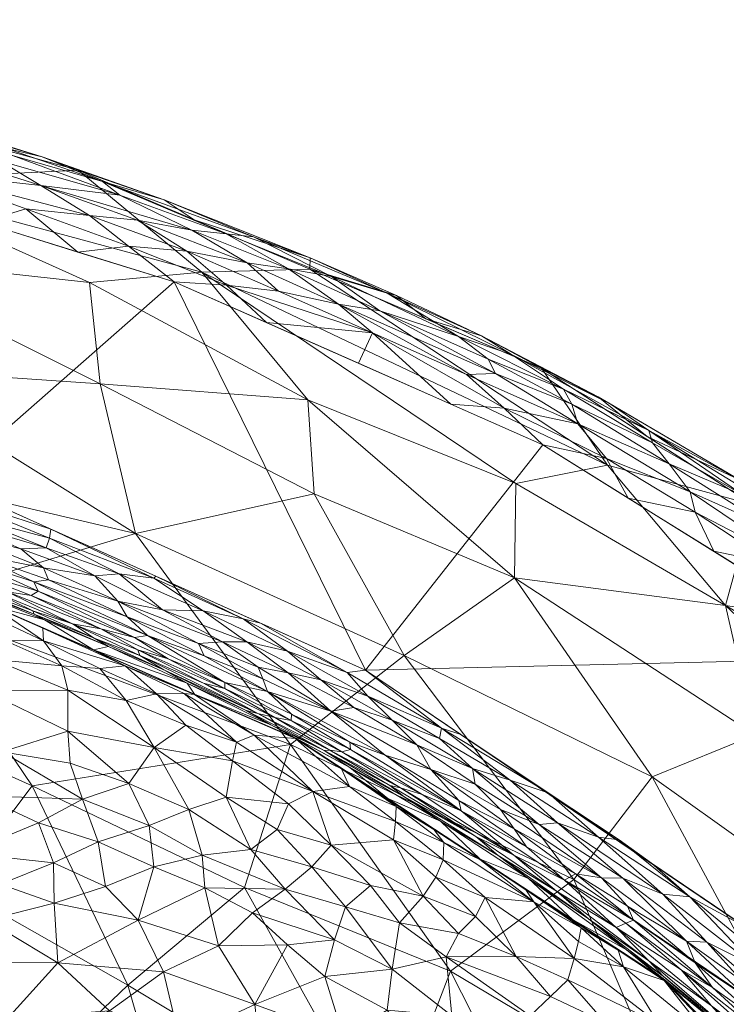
# Model space of a CAD drawing. Header units: millimetres. Extents: x -175 to 175, y 0 to 250.
# Tile 93 of 96: x 79 to 118, y 190 to 245. Entities that reach past the tile are written whole.
import ezdxf

# ---------------------------------------------------------------- set-up
doc = ezdxf.new("R2010")
doc.units = ezdxf.units.MM
doc.layers.add('A-GENM', color=13, linetype='Continuous')

# ---------------------------------------------------------------- blocks, each defined once
blk = doc.blocks.new('MODEL_CLU033I0-1CAAULW00 - MODEL_CLU033I0-1CAAULW00-469415-Preview')
at = {"layer": 'A-GENM', "lineweight": 9}
mesh = blk.add_polyface(dxfattribs=at)
corners = [(-170, 0), (-170, -89.378, -3.399), (-169.657, -134.057, -5.099), (-165.685, -156.003, -5.933), (-156.951, -176.519, -6.714), (-143.78, -194.518, -7.398), (-127.168, -209.424, -7.965), (-108.218, -221.244, -8.415), (-87.785, -230.282, -8.759), (-66.438, -236.895, -9.01), (-44.542, -241.387, -9.181), (0, -244.823, -9.312), (44.542, -241.387, -9.181), (66.438, -236.895, -9.01), (87.786, -230.282, -8.759), (108.218, -221.244, -8.415), (127.168, -209.424, -7.965), (143.78, -194.518, -7.398), (156.951, -176.519, -6.714), (165.685, -156.004, -5.933), (169.657, -134.057, -5.099), (170, -89.377, -3.399), (170, 0), (0, -231.834, -8.818), (-25.468, -230.46, -8.765), (-50.631, -226.297, -8.607), (-75.118, -219.169, -8.336), (-98.385, -208.733, -7.939), (-119.508, -194.453, -7.396), (-136.767, -175.695, -6.682), (-147.137, -152.419, -5.797), (-147.165, -126.945, -4.828), (-136.823, -103.657, -3.943), (-119.547, -84.914, -3.23), (-98.39, -70.685, -2.688), (-75.086, -60.33, -2.295), (-50.572, -53.294, -2.027), (-25.397, -49.21, -1.872), (0.073, -47.874, -1.821), (25.533, -49.225, -1.872), (50.696, -53.322, -2.028), (75.196, -60.37, -2.296), (98.484, -70.737, -2.69), (119.623, -84.977, -3.232), (136.872, -103.731, -3.945), (147.183, -127.022, -4.831), (147.122, -152.487, -5.8), (136.735, -175.744, -6.684), (119.47, -194.485, -7.397), (98.351, -208.753, -7.94), (75.09, -219.18, -8.336), (50.612, -226.302, -8.607), (25.459, -230.461, -8.765), (137.5, -31.987, -1.217), (136.445, -37.968, -1.444), (133.403, -43.231, -1.644), (128.75, -47.132, -1.793), (123.035, -49.21, -1.872), (116.959, -49.209, -1.872), (111.248, -47.131, -1.793), (106.591, -43.224, -1.644), (103.555, -37.967, -1.444), (102.5, -31.987, -1.217), (103.555, -26.006, -0.989), (106.597, -20.744, -0.789), (111.25, -16.843, -0.641), (116.965, -14.765, -0.562), (123.041, -14.766, -0.562), (128.752, -16.844, -0.641), (133.409, -20.751, -0.789), (136.445, -26.008, -0.989)]
mesh.append_faces([[corners[k] for k in face] for face in [(13, 51, 12), (23, 11, 52), (5, 29, 4), (3, 30, 2), (31, 2, 30), (33, 1, 32), (47, 18, 46), (45, 21, 44), (44, 21, 43), (60, 42, 59), (63, 40, 62), (64, 40, 63), (69, 22, 68), (67, 22, 66)]], dxfattribs={"vtx0": -1, "vtx1": -1})
mesh.append_faces([[corners[k] for k in face] for face in [(0, 38, 65), (56, 43, 21)]], dxfattribs={"vtx0": -1, "vtx1": -1, "vtx2": -1})
mesh.append_faces([[corners[k] for k in face] for face in [(27, 7, 8), (26, 8, 9, 25), (25, 9, 10), (27, 6, 7), (8, 26, 27), (24, 10, 11), (10, 24, 25), (33, 0, 1), (31, 1, 2), (65, 38, 39), (64, 39, 40), (49, 14, 15), (60, 41, 42), (58, 42, 43, 57), (47, 17, 18), (17, 47, 48), (46, 18, 19), (45, 20, 21), (20, 45, 46), (46, 19, 20), (21, 54, 55), (22, 70, 53), (66, 22, 0)]], dxfattribs={"vtx0": -1, "vtx2": -1})
mesh.append_faces([[corners[k] for k in face] for face in [(27, 28, 6), (11, 12, 52), (23, 24, 11), (51, 52, 12), (50, 51, 13), (13, 14, 50), (3, 4, 30), (29, 30, 4), (31, 32, 1), (34, 35, 0), (33, 34, 0), (36, 37, 0), (37, 38, 0), (35, 36, 0), (15, 16, 49), (56, 57, 43), (49, 50, 14), (60, 61, 41), (58, 59, 42), (65, 66, 0), (64, 65, 39), (61, 62, 41), (55, 56, 21), (53, 54, 22), (67, 68, 22), (69, 70, 22), (21, 22, 54), (40, 41, 62)]], dxfattribs={"vtx1": -1, "vtx2": -1})
mesh.append_faces([[corners[k] for k in face] for face in [(5, 6, 28, 29), (48, 49, 16, 17)]], dxfattribs={"vtx1": -1, "vtx3": -1})
mesh = blk.add_polyface(dxfattribs=at)
corners = [(-95.192, -223.74, -35.063), (-89.322, -230.826, -24.685), (-106.718, -219.101, -31.172), (-70.558, -235.882, -30.781), (-83.083, -230.247, -33.303), (-69.456, -231.749, -42.095), (-82.464, -236.478, -13.939), (-95.544, -218.529, -44.215), (-85.637, -216.325, -55.934), (-83.678, -224.624, -44.515), (-73.012, -212.515, -69.022), (-70.648, -219.846, -61.42), (-79.906, -202.319, -75.174), (-94.231, -204.618, -63.296), (-91.688, -196.68, -72.509), (-69.324, -207.093, -76.629), (-75.666, -196.687, -82.263), (-76.661, -183.07, -90.858), (-67.29, -191.155, -90.382), (-85.206, -191.258, -80.848), (-89.747, -175.588, -87.643), (-99.504, -182.677, -77.363), (-103.103, -192.052, -68.027), (-100.528, -209.547, -52.496), (-109.937, -197.128, -57.89), (-70.972, -225.485, -52.794), (-106.648, -213.865, -40.472), (-65.525, -201.23, -83.681), (-95.304, -230.981, -13.696), (-111.81, -220.109, -22.302), (-68.991, -240.178, -14.093), (-64.321, -180.489, -98.031)]
mesh.append_faces([[corners[k] for k in face] for face in [(0, 1, 2), (3, 4, 5), (3, 6, 1), (1, 4, 3), (7, 8, 9), (10, 11, 8), (12, 13, 14), (12, 15, 10), (16, 17, 18), (17, 19, 20), (21, 20, 19), (22, 14, 13), (23, 24, 13), (8, 23, 13), (9, 0, 7), (14, 21, 19), (10, 8, 13), (9, 8, 25), (9, 25, 5), (0, 26, 7), (0, 9, 4), (21, 14, 22), (12, 14, 19), (16, 12, 19), (13, 12, 10), (17, 16, 19), (15, 16, 27), (16, 15, 12), (8, 11, 25), (28, 29, 1), (1, 0, 4), (5, 4, 9), (26, 23, 7), (8, 7, 23), (16, 18, 27), (31, 18, 17)]], dxfattribs={"vtx0": -1, "vtx1": -1, "vtx2": -1})
mesh.append_faces([[corners[k] for k in face] for face in [(1, 6, 28)]], dxfattribs={"vtx0": -1, "vtx2": -1})
mesh.append_faces([[corners[k] for k in face] for face in [(30, 6, 3)]], dxfattribs={"vtx1": -1, "vtx2": -1})
mesh = blk.add_polyface(dxfattribs=at)
corners = [(-132.465, -182.747, -48.69), (-121.603, -189.235, -54.351), (-125.484, -194.842, -44.758), (-135.227, -202.559, -21.585), (-147.965, -187.036, -23.153), (-137.805, -193.991, -30.186), (-141.463, -200.486, -12.379), (-151.326, -190.628, -11.971), (-111.81, -220.109, -22.302), (-119.871, -217.914, -13.12), (-118.348, -212.325, -29.167), (-109.937, -197.128, -57.89), (-114.277, -202.829, -47.629), (-100.528, -209.547, -52.496), (-119.984, -205.158, -38.389), (-106.648, -213.865, -40.472), (-128.061, -203.186, -31.059), (-135.29, -188.767, -39.619), (-106.718, -219.101, -31.172), (-95.304, -230.981, -13.696), (-108.144, -225.484, -13.453), (-115.187, -184.847, -63.832), (-103.103, -192.052, -68.027), (-108.58, -181.235, -71.708), (-99.504, -182.677, -77.363), (-126.815, -176.375, -59.463), (-94.231, -204.618, -63.296), (-95.192, -223.74, -35.063), (-144.735, -181.895, -33.927), (-131.599, -210.345, -12.787), (-89.322, -230.826, -24.685), (-158.378, -178.609, -11.514)]
mesh.append_faces([[corners[k] for k in face] for face in [(31, 4, 7)]], dxfattribs={"vtx0": -1, "vtx1": -1})
mesh.append_faces([[corners[k] for k in face] for face in [(0, 1, 2), (3, 4, 5), (8, 9, 10), (11, 12, 1), (13, 12, 11), (10, 14, 15), (16, 17, 2), (18, 10, 15), (21, 22, 11), (23, 24, 22), (1, 25, 21), (11, 1, 21), (2, 1, 12), (21, 23, 22), (26, 11, 22), (14, 2, 12), (17, 0, 2), (15, 14, 12), (16, 14, 10), (13, 15, 12), (15, 27, 18), (16, 2, 14), (17, 5, 28), (28, 5, 4), (4, 3, 6), (3, 5, 16), (3, 16, 10), (17, 16, 5), (8, 10, 18), (30, 8, 18), (29, 3, 10)]], dxfattribs={"vtx0": -1, "vtx1": -1, "vtx2": -1})
mesh.append_faces([[corners[k] for k in face] for face in [(4, 6, 7), (3, 29, 6), (8, 20, 9)]], dxfattribs={"vtx0": -1, "vtx2": -1})
mesh.append_faces([[corners[k] for k in face] for face in [(19, 20, 8), (9, 29, 10)]], dxfattribs={"vtx1": -1, "vtx2": -1})
mesh = blk.add_polyface(dxfattribs=at)
corners = [(-109.902, -180.006, -57.693), (-106.24, -183.117, -57.376), (-105.811, -180.721, -61.402), (-112.698, -192.276, -20.526), (-110.203, -193.693, -23.036), (-109.958, -192.738, -28.152), (-106.747, -192.856, -35.678), (-109.61, -191.564, -33.339), (-105.018, -196.121, -28.305), (-107.302, -186.309, -50.453), (-110.435, -184.53, -49.28), (-111.792, -185.936, -44.082), (-116.026, -182.23, -44.344), (-111.525, -182.01, -52.284), (-115.658, -179.258, -50.709), (-107.726, -195.889, -20.682), (-111.66, -189.215, -35.88), (-108.638, -190.638, -38.276), (-115.861, -185.444, -36.869), (-107.522, -189.559, -43.133), (-114.947, -191.522, -12.766), (-112.392, -193.199, -12.803), (-110.342, -194.452, -17.989), (-107.282, -196.554, -12.877), (-114.633, -189.138, -28.101), (-117.321, -188.501, -20.459), (-108.06, -184.24, -53.221), (-107.474, -178.209, -62.98), (-112.826, -177.396, -57.744), (-109.837, -194.877, -12.84), (-117.056, -189.311, -12.702)]
mesh.append_faces([[corners[k] for k in face] for face in [(29, 22, 21), (20, 25, 30)]], dxfattribs={"vtx0": -1, "vtx1": -1})
mesh.append_faces([[corners[k] for k in face] for face in [(0, 1, 2), (3, 4, 5), (5, 6, 7), (5, 8, 6), (9, 10, 11), (12, 13, 14), (15, 8, 5), (16, 7, 17), (11, 12, 18), (16, 19, 11), (22, 23, 15), (5, 7, 24), (3, 25, 20), (25, 3, 24), (5, 24, 3), (24, 16, 18), (10, 26, 13), (19, 9, 11), (12, 11, 10), (11, 18, 16), (0, 14, 13), (13, 1, 0), (2, 27, 0), (27, 28, 0), (14, 0, 28), (17, 7, 6), (24, 7, 16), (16, 17, 19), (4, 22, 15), (22, 4, 3), (15, 5, 4), (21, 22, 3), (26, 10, 9), (12, 10, 13), (13, 26, 1)]], dxfattribs={"vtx0": -1, "vtx1": -1, "vtx2": -1})
mesh.append_faces([[corners[k] for k in face] for face in [(3, 20, 21), (22, 29, 23)]], dxfattribs={"vtx0": -1, "vtx2": -1})
mesh = blk.add_polyface(dxfattribs=at)
corners = [(-91.004, -182.835, -71.339), (-87.756, -185.334, -70.447), (-85.924, -182.235, -75.182), (-103.176, -189.563, -49.678), (-107.302, -186.309, -50.453), (-107.522, -189.559, -43.133), (-92.629, -186.937, -64.834), (-92.248, -190.189, -60.227), (-88.08, -188.258, -66.362), (-89.886, -180.112, -75.103), (-105.811, -180.721, -61.402), (-100.349, -183.035, -63.666), (-99.814, -180.643, -67.261), (-94.863, -181.142, -70.602), (-95.637, -183.983, -66.478), (-99.871, -192.149, -48.637), (-99.595, -189.886, -53.473), (-96.137, -191.747, -53.806), (-97.173, -188.408, -58.609), (-94.067, -193.499, -52.64), (-90.231, -193.453, -56.444), (-108.638, -190.638, -38.276), (-102.859, -192.831, -42.817), (-102.331, -186.385, -56.562), (-106.24, -183.117, -57.376), (-108.06, -184.24, -53.221), (-98.73, -185.626, -61.467), (-97.472, -182.32, -67.134), (-87.199, -191.998, -61.408), (-106.747, -192.856, -35.678)]
mesh.append_faces([[corners[k] for k in face] for face in [(0, 1, 2), (3, 4, 5), (6, 7, 8), (2, 9, 0), (10, 11, 12), (0, 13, 14), (15, 16, 3), (17, 7, 18), (7, 19, 20), (5, 21, 22), (3, 5, 22), (15, 3, 22), (4, 3, 23), (23, 24, 25), (11, 24, 23), (26, 14, 11), (0, 9, 13), (14, 27, 11), (1, 0, 6), (8, 1, 6), (26, 11, 23), (6, 0, 14), (6, 18, 7), (28, 8, 7), (26, 6, 14), (16, 23, 3), (11, 10, 24), (23, 18, 26), (6, 26, 18), (12, 11, 27), (16, 17, 18), (17, 16, 15), (23, 16, 18), (7, 17, 19), (7, 20, 28), (22, 21, 29), (23, 25, 4), (14, 13, 27), (12, 27, 13)]], dxfattribs={"vtx0": -1, "vtx1": -1, "vtx2": -1})
mesh = blk.add_polyface(dxfattribs=at)
corners = [(-82.562, -184.184, -74.879), (-85.924, -182.235, -75.182), (-87.756, -185.334, -70.447), (-80.257, -200.263, -51.932), (-81.095, -198.051, -55.579), (-83.56, -199.216, -51.284), (-76.217, -198.586, -58.037), (-88.08, -188.258, -66.362), (-83.192, -187.082, -71.054), (-77.396, -194.863, -63.499), (-81.341, -192.506, -64.688), (-81.135, -195.822, -59.521), (-74.759, -188.046, -74.25), (-77.938, -187.352, -73.562), (-78.558, -189.429, -70.624), (-78.588, -185.45, -75.48), (-76.703, -182.725, -79.313), (-78.159, -196.87, -59.751), (-75.641, -192.538, -67.94), (-84.196, -189.849, -66.74), (-82.691, -201.575, -46.966), (-85.782, -194.863, -57.706), (-87.199, -191.998, -61.408), (-80.628, -181.493, -78.755), (-81.112, -188.412, -70.545), (-85.27, -202.447, -42.151), (-86.398, -200.129, -46.579), (-88.597, -201.011, -41.931), (-83.972, -196.747, -55.755), (-73.503, -185.742, -77.476), (-86.657, -197.832, -51.316), (-89.474, -196.669, -50.983), (-77.053, -201.76, -51.396)]
mesh.append_faces([[corners[k] for k in face] for face in [(0, 1, 2), (3, 4, 5), (6, 4, 3), (7, 8, 2), (9, 10, 11), (12, 13, 14), (15, 16, 0), (6, 17, 4), (10, 18, 14), (19, 8, 7), (5, 20, 3), (10, 21, 11), (19, 10, 14), (21, 10, 22), (0, 2, 8), (1, 0, 23), (19, 7, 22), (10, 19, 22), (13, 24, 14), (15, 0, 8), (8, 24, 13), (0, 16, 23), (25, 26, 27), (11, 28, 4), (13, 29, 15), (8, 13, 15), (8, 19, 24), (19, 14, 24), (10, 9, 18), (17, 9, 11), (17, 11, 4), (28, 11, 21), (4, 28, 5), (26, 5, 30), (5, 26, 20), (21, 30, 28), (5, 28, 30), (21, 31, 30), (32, 6, 3)]], dxfattribs={"vtx0": -1, "vtx1": -1, "vtx2": -1})
mesh = blk.add_polyface(dxfattribs=at)
corners = [(-117.576, -190.115, -10.047), (-114.105, -192.619, -10.783), (-119.459, -188.013, -10.768), (-112.279, -194.468, -10.086), (-115.885, -192.124, -9.399), (-112.821, -194.701, -9.333), (-116.667, -192.514, -8.559), (-116.178, -193.715, -8.15), (-112.919, -195.643, -8.564), (-117.457, -189.469, -12.252), (-114.981, -191.558, -12.761), (-119.205, -187.137, -12.633), (-114.89, -191.764, -11.371), (-117.632, -191.144, -8.921), (-114.871, -196.323, -7.685), (-109.04, -200.267, -7.908), (-112.646, -197.194, -7.962), (-120.316, -189.215, -8.533), (-120.931, -186.946, -10.165), (-121.65, -185.706, -11.502), (-118.065, -189.002, -11.646), (-116.364, -196.166, -7.507), (-114.237, -198.038, -7.532), (-112.459, -199.335, -7.606), (-110.76, -194.937, -11.536), (-121.138, -186.132, -12.088), (-121.261, -187.323, -9.307), (-121.901, -186.335, -9.699), (-120.708, -188.315, -8.905), (-123.508, -186.021, -8.529), (-123.047, -187.17, -8.149), (-119.563, -190.568, -8.18), (-117.318, -193.658, -7.791), (-111.466, -197.221, -8.334), (-109.866, -194.909, -12.836), (-112.863, -193.232, -12.166), (-120.044, -192.291, -7.489), (-121.022, -192.363, -7.355), (-123.428, -182.716, -12.504), (-111.309, -199.479, -7.696), (-119.247, -191.503, -7.908), (-121.956, -189.631, -7.636), (-119.519, -194.468, -7.396), (-123.836, -189.779, -7.218), (-110.029, -197.436, -8.853), (-113.247, -194.864, -8.909), (-123.676, -187.334, -7.792), (-123.63, -184.1, -10.41)]
mesh.append_faces([[corners[k] for k in face] for face in [(38, 25, 11)]], dxfattribs={"vtx0": -1, "vtx1": -1})
mesh.append_faces([[corners[k] for k in face] for face in [(0, 1, 2), (3, 4, 5), (6, 7, 8), (12, 2, 1), (0, 3, 1), (5, 4, 13), (14, 15, 16), (17, 6, 13), (0, 2, 18), (19, 2, 20), (21, 22, 23), (3, 0, 4), (1, 24, 12), (9, 25, 20), (0, 26, 4), (18, 27, 0), (28, 17, 13), (17, 28, 29), (17, 30, 31), (16, 32, 14), (7, 16, 33), (9, 35, 10), (12, 35, 20), (32, 36, 14), (21, 36, 37), (25, 19, 20), (25, 9, 11), (35, 9, 20), (32, 16, 7), (21, 39, 14), (21, 14, 36), (40, 7, 31), (41, 36, 32), (21, 23, 39), (21, 37, 42), (8, 44, 45), (6, 8, 45), (7, 33, 8), (45, 5, 13), (6, 17, 31), (45, 13, 6), (28, 4, 26), (4, 28, 13), (32, 7, 40), (6, 31, 7), (46, 41, 40), (46, 40, 31), (41, 32, 40), (35, 12, 24), (2, 12, 20), (2, 47, 18), (0, 27, 26)]], dxfattribs={"vtx0": -1, "vtx1": -1, "vtx2": -1})
mesh.append_faces([[corners[k] for k in face] for face in [(9, 10, 11), (21, 42, 22)]], dxfattribs={"vtx0": -1, "vtx2": -1})
mesh.append_faces([[corners[k] for k in face] for face in [(34, 10, 35), (43, 42, 37)]], dxfattribs={"vtx1": -1, "vtx2": -1})
mesh = blk.add_polyface(dxfattribs=at)
corners = [(-99.937, -199.333, -28.108), (-101.586, -196.208, -35.666), (-102.281, -197.25, -30.691), (-107.726, -195.889, -20.682), (-102.725, -199.189, -20.622), (-102.688, -198.225, -25.681), (-104.727, -198.232, -12.914), (-102.172, -199.909, -12.952), (-100.052, -200.353, -23.152), (-95.473, -202.018, -27.448), (-99.871, -192.149, -48.637), (-97.286, -195.607, -44.224), (-96.665, -193.774, -49.168), (-96.137, -191.747, -53.806), (-96.492, -199.036, -36.096), (-100.268, -194.716, -42.111), (-98.672, -196.79, -39.077), (-95.406, -197.831, -41.228), (-106.747, -192.856, -35.678), (-105.018, -196.121, -28.305), (-104.486, -195.077, -33.405), (-103.552, -194.141, -38.152), (-100.088, -201.185, -18.157), (-97.062, -203.264, -13.026), (-97.499, -202.295, -20.608), (-99.617, -201.587, -12.989), (-102.859, -192.831, -42.817), (-107.282, -196.554, -12.877), (-94.507, -204.942, -13.063)]
mesh.append_faces([[corners[k] for k in face] for face in [(23, 22, 25), (25, 22, 7)]], dxfattribs={"vtx0": -1, "vtx1": -1})
mesh.append_faces([[corners[k] for k in face] for face in [(0, 1, 2), (3, 4, 5), (0, 8, 9), (10, 11, 12), (10, 12, 13), (14, 1, 0), (15, 1, 16), (14, 0, 9), (14, 17, 16), (18, 19, 20), (21, 18, 20), (6, 4, 3), (22, 23, 24), (8, 4, 22), (4, 7, 22), (0, 2, 5), (10, 26, 15), (16, 17, 11), (15, 16, 11), (14, 16, 1), (10, 15, 11), (15, 26, 21), (20, 2, 1), (5, 2, 19), (3, 5, 19), (5, 4, 8), (2, 20, 19), (21, 20, 1), (15, 21, 1), (18, 21, 26), (8, 22, 24), (9, 8, 24), (8, 0, 5)]], dxfattribs={"vtx0": -1, "vtx1": -1, "vtx2": -1})
mesh.append_faces([[corners[k] for k in face] for face in [(4, 6, 7)]], dxfattribs={"vtx0": -1, "vtx2": -1})
mesh.append_faces([[corners[k] for k in face] for face in [(27, 6, 3), (23, 28, 24)]], dxfattribs={"vtx1": -1, "vtx2": -1})
mesh = blk.add_polyface(dxfattribs=at)
corners = [(-95.406, -197.831, -41.228), (-92.037, -198.795, -43.294), (-93.942, -196.59, -46.227), (-92.224, -205.131, -20.589), (-94.507, -204.942, -13.063), (-88.905, -207.394, -13.101), (-89.474, -196.669, -50.983), (-89.33, -198.484, -47.216), (-91.229, -204.75, -25.149), (-95.473, -202.018, -27.448), (-85.782, -194.863, -57.706), (-87.199, -191.998, -61.408), (-90.231, -193.453, -56.444), (-86.676, -204.459, -34.546), (-90.658, -201.704, -37.238), (-91.015, -203.706, -29.949), (-93.491, -199.904, -38.31), (-94.126, -201.324, -32.8), (-97.499, -202.295, -20.608), (-86.801, -207.422, -22.496), (-88.42, -205.692, -27.041), (-96.492, -199.036, -36.096), (-94.067, -193.499, -52.64), (-96.137, -191.747, -53.806), (-96.665, -193.774, -49.168), (-97.286, -195.607, -44.224), (-92.12, -195.287, -51.111), (-86.657, -197.832, -51.316), (-86.398, -200.129, -46.579), (-88.597, -201.011, -41.931), (-88.34, -207.447, -18.087)]
mesh.append_faces([[corners[k] for k in face] for face in [(0, 1, 2), (6, 2, 7), (8, 9, 3), (2, 1, 7), (10, 11, 12), (13, 14, 15), (16, 17, 14), (3, 18, 4), (19, 20, 8), (3, 9, 18), (17, 16, 21), (22, 23, 24), (1, 0, 16), (2, 24, 25), (22, 24, 26), (12, 22, 26), (6, 10, 12), (6, 12, 26), (27, 7, 28), (29, 1, 14), (29, 28, 7), (13, 29, 14), (6, 7, 27), (29, 7, 1), (2, 6, 26), (20, 13, 15), (8, 30, 19), (3, 5, 30), (8, 20, 15), (9, 8, 15), (8, 3, 30), (24, 2, 26), (0, 2, 25), (0, 21, 16), (21, 9, 17), (1, 16, 14), (9, 15, 17), (14, 17, 15)]], dxfattribs={"vtx0": -1, "vtx1": -1, "vtx2": -1})
mesh.append_faces([[corners[k] for k in face] for face in [(3, 4, 5)]], dxfattribs={"vtx0": -1, "vtx2": -1})
mesh = blk.add_polyface(dxfattribs=at)
corners = [(-102.487, -204.951, -7.956), (-104.325, -203.283, -8.038), (-106.408, -202.639, -7.844), (-103.693, -200.928, -9.649), (-101.529, -201.85, -10.19), (-106.61, -198.479, -10.269), (-107.429, -197.192, -12.215), (-109.866, -194.909, -12.836), (-112.863, -193.232, -12.166), (-99.477, -204.022, -9.23), (-103.562, -201.513, -9.187), (-110.76, -194.937, -11.536), (-105.75, -198.467, -11.533), (-108.982, -196.476, -10.868), (-100.514, -201.723, -11.76), (-104.504, -199.508, -10.949), (-109.04, -200.267, -7.908), (-111.309, -199.479, -7.696), (-99.869, -205.961, -8.132), (-109.427, -197.084, -9.531), (-102.01, -203.231, -8.697), (-105.877, -201.016, -8.499), (-104.471, -202.415, -8.3), (-106.636, -199.935, -8.821), (-107.32, -198.939, -9.209), (-110.029, -197.436, -8.853), (-112.919, -195.643, -8.564), (-111.466, -197.221, -8.334), (-112.279, -194.468, -10.086), (-114.105, -192.619, -10.783), (-100.33, -202.211, -10.786), (-102.544, -200.372, -12.382), (-104.75, -198.261, -12.912), (-99.635, -201.613, -12.987), (-103.673, -205.176, -7.804), (-102.595, -205.531, -7.868), (-108.523, -201.929, -7.717), (-101.24, -204.597, -8.287), (-108.008, -200.176, -8.19), (-112.646, -197.194, -7.962), (-114.871, -196.323, -7.685), (-112.459, -199.335, -7.606), (-108.955, -201.607, -7.668), (-114.237, -198.038, -7.532), (-113.247, -194.864, -8.909), (-112.821, -194.701, -9.333)]
mesh.append_faces([[corners[k] for k in face] for face in [(32, 31, 33), (42, 41, 43)]], dxfattribs={"vtx0": -1, "vtx1": -1})
mesh.append_faces([[corners[k] for k in face] for face in [(0, 1, 2), (3, 4, 5), (6, 7, 8), (9, 3, 10), (11, 12, 6), (12, 11, 13), (14, 12, 15), (2, 16, 17), (18, 1, 0), (16, 2, 1), (5, 19, 3), (20, 21, 22), (23, 10, 24), (25, 26, 27), (28, 19, 5), (25, 24, 19), (29, 13, 11), (13, 28, 5), (11, 6, 8), (28, 13, 29), (5, 30, 15), (15, 12, 13), (12, 14, 31), (6, 31, 32), (31, 6, 12), (21, 20, 23), (5, 15, 13), (34, 35, 36), (35, 2, 36), (18, 37, 1), (22, 1, 37), (16, 1, 38), (39, 16, 38), (17, 16, 40), (27, 39, 38), (36, 2, 17), (36, 41, 42), (21, 27, 38), (25, 23, 24), (35, 0, 2), (41, 36, 17), (5, 4, 30), (24, 3, 19), (20, 10, 23), (3, 24, 10), (25, 19, 44), (27, 23, 25), (44, 19, 45), (28, 45, 19), (27, 21, 23), (22, 21, 38), (1, 22, 38), (20, 22, 37)]], dxfattribs={"vtx0": -1, "vtx1": -1, "vtx2": -1})
mesh.append_faces([[corners[k] for k in face] for face in [(6, 32, 7), (36, 42, 34)]], dxfattribs={"vtx0": -1, "vtx2": -1})
mesh = blk.add_polyface(dxfattribs=at)
corners = [(-99.477, -204.022, -9.23), (-103.562, -201.513, -9.187), (-102.01, -203.231, -8.697), (-94.52, -204.965, -13.063), (-97.52, -203.347, -12.424), (-93.133, -205.713, -12.554), (-102.544, -200.372, -12.382), (-100.514, -201.723, -11.76), (-97.528, -204.748, -9.61), (-92.963, -207.548, -9.372), (-94.284, -206.308, -9.88), (-97.748, -206.677, -8.328), (-96.467, -206.46, -8.78), (-101.24, -204.597, -8.287), (-92.573, -211.353, -8.039), (-91.608, -211.586, -8.082), (-97.364, -208.612, -7.972), (-103.693, -200.928, -9.649), (-92.426, -206.345, -11.428), (-96.418, -204.307, -11.152), (-93.367, -206.122, -10.836), (-94.259, -205.951, -10.344), (-90.583, -208.059, -10.103), (-97.071, -204.218, -10.611), (-97.563, -204.343, -10.033), (-101.529, -201.85, -10.19), (-96.101, -204.279, -11.722), (-95.913, -208.204, -8.197), (-99.869, -205.961, -8.132), (-98.518, -207.294, -8.032), (-102.595, -205.531, -7.868), (-102.487, -204.951, -7.956), (-99.635, -201.613, -12.987), (-104.504, -199.508, -10.949), (-100.33, -202.211, -10.786), (-99.737, -202.338, -11.29), (-91.767, -206.504, -12.025), (-90.584, -207.72, -10.568), (-92.689, -208.259, -8.962), (-92.442, -208.912, -8.671), (-94.103, -208.585, -8.414), (-90.463, -210.312, -8.518), (-91.813, -210.307, -8.274), (-94.068, -209.799, -8.099), (-98.391, -208.745, -7.939), (-103.673, -205.176, -7.804)]
mesh.append_faces([[corners[k] for k in face] for face in [(14, 16, 44), (44, 30, 45)]], dxfattribs={"vtx0": -1, "vtx1": -1})
mesh.append_faces([[corners[k] for k in face] for face in [(0, 1, 2), (3, 4, 5), (6, 7, 4), (8, 9, 10), (11, 12, 13), (14, 15, 16), (8, 17, 0), (18, 19, 20), (21, 10, 22), (21, 23, 24), (24, 25, 17), (19, 18, 26), (0, 12, 9), (2, 12, 0), (27, 28, 29), (16, 29, 30), (29, 31, 30), (6, 4, 32), (4, 7, 26), (13, 12, 2), (33, 34, 35), (26, 18, 36), (26, 36, 5), (19, 35, 34), (35, 26, 7), (23, 19, 34), (21, 37, 20), (23, 21, 20), (21, 24, 10), (19, 23, 20), (23, 34, 25), (8, 10, 24), (9, 22, 10), (17, 8, 24), (9, 8, 0), (26, 35, 19), (33, 35, 7), (26, 5, 4), (38, 9, 12), (39, 12, 40), (12, 39, 38), (41, 39, 40), (40, 27, 42), (42, 27, 43), (29, 16, 43), (16, 30, 44), (16, 15, 43), (28, 11, 13), (43, 27, 29), (11, 27, 40), (27, 11, 28), (12, 11, 40), (28, 31, 29), (23, 25, 24)]], dxfattribs={"vtx0": -1, "vtx1": -1, "vtx2": -1})
mesh.append_faces([[corners[k] for k in face] for face in [(4, 3, 32)]], dxfattribs={"vtx0": -1, "vtx2": -1})
mesh = blk.add_polyface(dxfattribs=at)
corners = [(-81.89, -207.636, -30.839), (-81.885, -205.359, -38.16), (-86.676, -204.459, -34.546), (-86.398, -200.129, -46.579), (-85.27, -202.447, -42.151), (-82.691, -201.575, -46.966), (-82.022, -203.577, -42.818), (-80.536, -210.362, -21.425), (-77.701, -212.299, -13.176), (-75.432, -212.778, -19.094), (-77.233, -207.616, -36.969), (-77.757, -209.324, -30.761), (-78.399, -210.383, -25.548), (-81.55, -208.982, -26.073), (-88.905, -207.394, -13.101), (-83.303, -209.847, -13.139), (-85.063, -208.974, -18.009), (-80.502, -211.073, -13.158), (-83.662, -208.832, -22.498), (-85.123, -207.051, -27.702), (-86.801, -207.422, -22.496), (-88.34, -207.447, -18.087), (-74.915, -211.563, -26.223), (-78.244, -204.219, -44.949), (-88.42, -205.692, -27.041), (-88.597, -201.011, -41.931), (-77.053, -201.76, -51.396), (-80.257, -200.263, -51.932), (-75.509, -203.718, -48.436), (-75.336, -205.601, -44.229), (-74.38, -209.027, -35.903)]
mesh.append_faces([[corners[k] for k in face] for face in [(8, 7, 17)]], dxfattribs={"vtx0": -1, "vtx1": -1})
mesh.append_faces([[corners[k] for k in face] for face in [(0, 1, 2), (3, 4, 5), (4, 6, 5), (7, 8, 9), (10, 1, 0), (11, 10, 0), (12, 13, 7), (18, 19, 20), (16, 21, 14), (7, 18, 16), (11, 12, 22), (23, 1, 10), (2, 1, 4), (24, 20, 19), (25, 2, 4), (6, 4, 1), (26, 5, 23), (1, 23, 6), (23, 5, 6), (5, 26, 27), (28, 26, 23), (29, 28, 23), (10, 29, 23), (13, 12, 11), (13, 11, 0), (9, 12, 7), (19, 13, 0), (18, 7, 13), (0, 2, 19), (19, 18, 13), (16, 18, 20), (16, 20, 21), (16, 17, 7), (2, 24, 19), (11, 30, 10)]], dxfattribs={"vtx0": -1, "vtx1": -1, "vtx2": -1})
mesh.append_faces([[corners[k] for k in face] for face in [(14, 15, 16), (15, 17, 16)]], dxfattribs={"vtx1": -1, "vtx2": -1})
mesh = blk.add_polyface(dxfattribs=at)
corners = [(-89.386, -212.034, -8.196), (-91.813, -210.307, -8.274), (-94.068, -209.799, -8.099), (-89.453, -209.533, -9.241), (-86.294, -210.664, -9.575), (-92.963, -207.548, -9.372), (-90.584, -207.72, -10.568), (-94.259, -205.951, -10.344), (-90.583, -208.059, -10.103), (-88.502, -208.028, -12.53), (-91.767, -206.504, -12.025), (-87.205, -208.75, -11.968), (-85.168, -211.703, -9.175), (-85.581, -210.556, -10.019), (-83.72, -211.041, -10.477), (-87.445, -209.375, -10.4), (-89.413, -208.027, -11.055), (-92.426, -206.345, -11.428), (-93.367, -206.122, -10.836), (-85.76, -209.861, -10.88), (-93.133, -205.713, -12.554), (-88.916, -207.413, -13.101), (-94.52, -204.965, -13.063), (-82.142, -211.306, -11.208), (-92.689, -208.259, -8.962), (-89.137, -210.221, -8.895), (-87.141, -212.08, -8.497), (-90.463, -210.312, -8.518), (-84.664, -212.568, -8.804), (-80.808, -213.759, -9.115), (-92.442, -208.912, -8.671), (-91.608, -211.586, -8.082), (-86.66, -213.851, -8.173), (-83.377, -213.973, -8.479), (-84.725, -214.09, -8.284), (-80.678, -215.531, -8.401), (-86.756, -213.961, -8.138), (-80.938, -216.57, -8.237), (-85.88, -209.554, -11.403), (-80.244, -213.129, -9.8), (-80.001, -213.64, -9.442), (-79.848, -212.891, -10.244), (-84.14, -210.048, -12.452), (-83.344, -210.514, -11.925), (-83.312, -209.862, -13.139), (-94.103, -208.585, -8.414), (-92.573, -211.353, -8.039), (-80.875, -216.055, -8.292), (-80.539, -214.418, -8.815)]
mesh.append_faces([[corners[k] for k in face] for face in [(36, 31, 46)]], dxfattribs={"vtx0": -1, "vtx1": -1})
mesh.append_faces([[corners[k] for k in face] for face in [(0, 1, 2), (3, 4, 5), (6, 7, 8), (9, 10, 11), (3, 12, 4), (5, 4, 8), (13, 14, 15), (16, 17, 18), (19, 6, 15), (20, 9, 21), (14, 23, 19), (24, 25, 3), (1, 26, 27), (28, 29, 12), (24, 30, 25), (1, 0, 26), (0, 31, 32), (33, 34, 35), (25, 30, 27), (34, 0, 32), (19, 23, 38), (38, 16, 19), (16, 6, 19), (38, 11, 17), (6, 16, 18), (38, 17, 16), (6, 8, 15), (13, 8, 4), (19, 15, 14), (8, 13, 15), (13, 4, 39), (40, 4, 12), (13, 41, 14), (9, 20, 10), (42, 11, 43), (9, 11, 42), (17, 11, 10), (23, 43, 38), (44, 9, 42), (38, 43, 11), (12, 3, 25), (25, 27, 28), (25, 28, 12), (28, 26, 33), (5, 24, 3), (27, 45, 1), (27, 26, 28), (31, 0, 2), (31, 36, 32), (34, 32, 47), (26, 0, 34), (34, 33, 26), (33, 48, 28)]], dxfattribs={"vtx0": -1, "vtx1": -1, "vtx2": -1})
mesh.append_faces([[corners[k] for k in face] for face in [(20, 21, 22), (32, 36, 37)]], dxfattribs={"vtx0": -1, "vtx2": -1})
mesh.append_faces([[corners[k] for k in face] for face in [(44, 21, 9)]], dxfattribs={"vtx1": -1, "vtx2": -1})
mesh = blk.add_polyface(dxfattribs=at)
corners = [(-121.751, -217.355, -10.561), (-119.371, -218.422, -9.854), (-127.293, -213.373, -10.107), (-115.225, -220.192, -9.262), (-116.386, -218.624, -8.763), (-120.924, -216.598, -9.085), (-104.813, -227.281, -12.301), (-111.948, -223.52, -11.786), (-111.282, -223.898, -12.648), (-125.706, -213.961, -9.446), (-127.13, -212.18, -8.84), (-126.134, -214.554, -11.098), (-119.125, -219.296, -11.761), (-114.099, -222.03, -10.68), (-106.487, -226.244, -11.113), (-110.161, -222.404, -8.997), (-111.753, -220.48, -8.578), (-105.59, -225.189, -9.306), (-103.988, -225.138, -8.925), (-116.667, -217.512, -8.442), (-109.831, -223.489, -9.579), (-114.306, -221.344, -9.814), (-122.79, -214.317, -8.525), (-123.728, -216.283, -12.126), (-119.871, -217.914, -13.12), (-114.008, -221.699, -13.287), (-103.541, -227.25, -10.297), (-109.361, -224.333, -10.227), (-108.218, -221.244, -8.415), (-112.956, -218.289, -8.302), (-120.987, -214.651, -8.306), (-117.693, -215.334, -8.19), (-122.43, -212.379, -8.078), (-106.077, -223.274, -8.632), (-125.735, -214.129, -12.953), (-108.144, -225.484, -13.453), (-105.195, -225.993, -9.767), (-125.321, -211.735, -8.207), (-127.168, -209.424, -7.965)]
mesh.append_faces([[corners[k] for k in face] for face in [(25, 12, 24), (24, 23, 34), (35, 8, 25)]], dxfattribs={"vtx0": -1, "vtx1": -1})
mesh.append_faces([[corners[k] for k in face] for face in [(0, 1, 2), (3, 4, 5), (6, 7, 8), (9, 5, 10), (0, 11, 12), (13, 7, 14), (15, 16, 4), (17, 18, 15), (16, 19, 4), (20, 15, 3), (3, 21, 20), (4, 22, 5), (23, 24, 12), (13, 1, 0), (12, 7, 13), (12, 13, 0), (14, 26, 27), (25, 8, 12), (7, 6, 14), (20, 21, 27), (2, 1, 9), (10, 5, 22), (9, 1, 5), (1, 21, 3), (22, 4, 19), (1, 3, 5), (20, 17, 15), (16, 15, 33), (4, 3, 15), (33, 15, 18), (1, 13, 21), (21, 13, 27), (14, 27, 13), (11, 23, 12), (36, 17, 20), (27, 36, 20), (16, 33, 28), (19, 16, 29), (6, 8, 35), (12, 8, 7), (32, 37, 30), (30, 22, 19), (22, 30, 37), (31, 30, 19)]], dxfattribs={"vtx0": -1, "vtx1": -1, "vtx2": -1})
mesh.append_faces([[corners[k] for k in face] for face in [(16, 28, 29), (30, 31, 32), (37, 32, 38)]], dxfattribs={"vtx0": -1, "vtx2": -1})
mesh.append_faces([[corners[k] for k in face] for face in [(29, 31, 19)]], dxfattribs={"vtx1": -1, "vtx2": -1})
mesh = blk.add_polyface(dxfattribs=at)
corners = [(-77.812, -213.073, -11.274), (-79.937, -212.031, -11.715), (-82.142, -211.306, -11.208), (-78.548, -213.086, -10.715), (-75.766, -214.454, -10.344), (-74.186, -214.645, -10.951), (-76.06, -213.478, -12.031), (-75.016, -213.751, -12.61), (-71.42, -215.159, -12.139), (-77.708, -212.311, -13.177), (-80.589, -211.53, -12.768), (-79.848, -212.891, -10.244), (-85.581, -210.556, -10.019), (-80.244, -213.129, -9.8), (-76.722, -214.71, -9.674), (-73.194, -215.729, -10.001), (-79.287, -215.465, -8.605), (-75.847, -216.949, -8.599), (-75.22, -216.507, -8.879), (-84.664, -212.568, -8.804), (-80.539, -214.418, -8.815), (-80.808, -213.759, -9.115), (-76.308, -217.279, -8.454), (-74.77, -218.567, -8.361), (-70.601, -219.489, -8.493), (-84.14, -210.048, -12.452), (-83.312, -209.862, -13.139), (-80.018, -211.845, -12.264), (-72.103, -214.76, -13.215), (-73.184, -214.726, -11.542), (-83.344, -210.514, -11.925), (-83.72, -211.041, -10.477), (-76.775, -215.151, -9.309), (-80.001, -213.64, -9.442), (-71.212, -215.949, -10.611), (-73.065, -216.774, -9.192), (-80.678, -215.531, -8.401), (-80.875, -216.055, -8.292), (-84.725, -214.09, -8.284), (-80.938, -216.57, -8.237), (-75.12, -219.178, -8.336), (-69.906, -220.363, -8.416), (-73.086, -216.235, -9.57), (-86.294, -210.664, -9.575), (-85.168, -211.703, -9.175), (-83.377, -213.973, -8.479), (-86.66, -213.851, -8.173), (-72.147, -218.197, -8.678)]
mesh.append_faces([[corners[k] for k in face] for face in [(26, 10, 9), (40, 23, 39)]], dxfattribs={"vtx0": -1, "vtx1": -1})
mesh.append_faces([[corners[k] for k in face] for face in [(0, 1, 2), (3, 4, 5), (0, 6, 1), (7, 6, 8), (9, 10, 7), (11, 4, 3), (12, 13, 11), (14, 15, 4), (16, 17, 18), (14, 4, 13), (19, 20, 21), (22, 23, 24), (25, 10, 26), (7, 27, 6), (1, 6, 27), (29, 6, 0), (30, 1, 27), (1, 30, 2), (3, 2, 31), (32, 14, 33), (6, 29, 8), (29, 0, 5), (3, 5, 0), (4, 15, 34), (2, 3, 0), (4, 11, 13), (4, 34, 5), (3, 31, 11), (18, 35, 32), (17, 16, 36), (37, 36, 38), (39, 23, 37), (37, 23, 22), (18, 32, 20), (40, 41, 23), (32, 35, 42), (14, 32, 42), (32, 21, 20), (14, 42, 15), (33, 14, 13), (43, 33, 13), (32, 33, 21), (10, 25, 27), (25, 30, 27), (7, 10, 27), (44, 21, 33), (37, 22, 36), (17, 36, 22), (45, 36, 16), (45, 16, 20), (18, 20, 16), (46, 39, 37), (22, 47, 17), (18, 17, 47)]], dxfattribs={"vtx0": -1, "vtx1": -1, "vtx2": -1})
mesh.append_faces([[corners[k] for k in face] for face in [(7, 28, 9)]], dxfattribs={"vtx0": -1, "vtx2": -1})
mesh = blk.add_polyface(dxfattribs=at)
corners = [(-87.224, -234.838, -12.657), (-83.801, -235.845, -11.49), (-92.171, -232.771, -11.569), (-95.328, -231.622, -12.486), (-88.764, -233.141, -10.033), (-85.743, -233.708, -9.647), (-91.824, -231.327, -9.518), (-94.12, -231.002, -9.939), (-96.889, -229.036, -9.334), (-99.181, -228.668, -9.727), (-84.769, -235.08, -10.636), (-90.668, -232.937, -10.635), (-103.541, -227.25, -10.297), (-99.581, -229.645, -11.57), (-96.512, -230.57, -10.592), (-100.098, -229.519, -12.318), (-95.304, -230.981, -13.696), (-88.48, -231.982, -9.237), (-90.69, -230.097, -8.877), (-93.561, -229.766, -9.08), (-85.256, -232.253, -8.981), (-106.487, -226.244, -11.113), (-103.11, -223.503, -8.501), (-98.782, -227.451, -8.97), (-98.002, -225.763, -8.587), (-103.988, -225.138, -8.925), (-83.092, -233.953, -9.318), (-104.813, -227.281, -12.301), (-101.724, -228.232, -13.575), (-108.144, -225.484, -13.453), (-88.884, -233.729, -13.818), (-105.195, -225.993, -9.767), (-105.59, -225.189, -9.306), (-109.361, -224.333, -10.227), (-92.893, -228.022, -8.673), (-108.218, -221.244, -8.415), (-106.077, -223.274, -8.632), (-87.785, -230.282, -8.759), (-82.448, -231.935, -8.822), (-82.464, -236.478, -13.939)]
mesh.append_faces([[corners[k] for k in face] for face in [(22, 23, 24), (34, 18, 37), (24, 23, 34), (30, 3, 16)]], dxfattribs={"vtx0": -1, "vtx1": -1})
mesh.append_faces([[corners[k] for k in face] for face in [(0, 1, 2), (0, 2, 3), (4, 5, 6), (7, 8, 9), (1, 10, 11), (12, 13, 14), (15, 16, 3), (17, 18, 19), (17, 20, 18), (13, 12, 21), (25, 8, 23), (19, 18, 23), (17, 5, 26), (6, 7, 4), (27, 13, 21), (13, 3, 2), (14, 13, 2), (11, 10, 4), (14, 9, 12), (3, 30, 0), (31, 9, 32), (33, 12, 31), (15, 3, 13), (8, 32, 9), (9, 31, 12), (7, 11, 4), (14, 2, 11), (1, 11, 2), (6, 17, 19), (8, 6, 19), (6, 8, 7), (5, 17, 6), (17, 26, 20), (23, 8, 19), (32, 8, 25), (34, 23, 18), (22, 36, 23), (23, 36, 25), (20, 37, 18), (9, 14, 7), (11, 7, 14), (13, 27, 15), (28, 15, 27)]], dxfattribs={"vtx0": -1, "vtx1": -1, "vtx2": -1})
mesh.append_faces([[corners[k] for k in face] for face in [(15, 28, 16), (27, 29, 28)]], dxfattribs={"vtx0": -1, "vtx2": -1})
mesh.append_faces([[corners[k] for k in face] for face in [(22, 35, 36), (38, 37, 20), (30, 39, 0)]], dxfattribs={"vtx1": -1, "vtx2": -1})
mesh = blk.add_polyface(dxfattribs=at)
corners = [(-58.209, -242.662, -10.964), (-66.285, -240.771, -10.946), (-64.02, -241.686, -11.66), (-84.769, -235.08, -10.636), (-80.381, -235.625, -9.757), (-88.764, -233.141, -10.033), (-83.092, -233.953, -9.318), (-74.065, -236.331, -9.233), (-69.011, -239.508, -10.263), (-62.376, -241.237, -10.364), (-72.939, -238.919, -10.828), (-80.465, -237.212, -12.794), (-75.727, -238.328, -14.016), (-72.5, -239.687, -13.013), (-66.621, -241.305, -13.159), (-62.254, -242.029, -14.17), (-62.354, -242.308, -12.51), (-68.912, -240.565, -12.087), (-79.562, -234.335, -9.087), (-77.112, -233.589, -8.884), (-74.165, -237.603, -9.851), (-78.106, -237, -10.326), (-67.061, -238.162, -9.269), (-68.008, -238.981, -9.696), (-82.464, -236.478, -13.939), (-87.224, -234.838, -12.657), (-83.801, -235.845, -11.49), (-78.827, -237.288, -11.04), (-75.839, -238.577, -12.037), (-68.991, -240.178, -14.093), (-61.376, -240.692, -9.787), (-60.113, -240.011, -9.376), (-85.256, -232.253, -8.981), (-85.743, -233.708, -9.647), (-82.448, -231.935, -8.822), (-71.775, -235.242, -8.947), (-60.964, -238.018, -9.053), (-66.438, -236.895, -9.01)]
mesh.append_faces([[corners[k] for k in face] for face in [(34, 18, 19), (35, 22, 37)]], dxfattribs={"vtx0": -1, "vtx1": -1})
mesh.append_faces([[corners[k] for k in face] for face in [(0, 1, 2), (3, 4, 5), (6, 4, 7), (8, 1, 9), (1, 8, 10), (11, 12, 13), (14, 15, 16), (17, 2, 1), (17, 13, 14), (18, 7, 19), (20, 21, 8), (22, 7, 23), (24, 11, 25), (25, 11, 26), (27, 28, 10), (26, 27, 3), (13, 17, 28), (26, 11, 28), (14, 13, 29), (11, 13, 28), (2, 17, 16), (10, 17, 1), (17, 14, 16), (8, 9, 23), (22, 30, 31), (23, 9, 30), (20, 8, 23), (10, 8, 21), (27, 10, 21), (17, 10, 28), (7, 20, 23), (4, 21, 20), (30, 22, 23), (18, 32, 6), (7, 4, 20), (33, 4, 6), (21, 4, 3), (28, 27, 26), (21, 3, 27), (5, 4, 33), (18, 6, 7), (18, 34, 32), (22, 35, 7), (36, 22, 31)]], dxfattribs={"vtx0": -1, "vtx1": -1, "vtx2": -1})
mesh.append_faces([[corners[k] for k in face] for face in [(11, 24, 12), (14, 29, 15), (22, 36, 37)]], dxfattribs={"vtx0": -1, "vtx2": -1})
mesh.append_faces([[corners[k] for k in face] for face in [(12, 29, 13), (35, 19, 7)]], dxfattribs={"vtx1": -1, "vtx2": -1})

msp = doc.modelspace()

# ---------------------------------------------------------------- block references
at = {"layer": 'A-GENM', "lineweight": 9, "rotation": 180}
msp.add_blockref('MODEL_CLU033I0-1CAAULW00 - MODEL_CLU033I0-1CAAULW00-469415-Preview', (0, 0, 850), dxfattribs=at)

doc.saveas('drawing.dxf')
